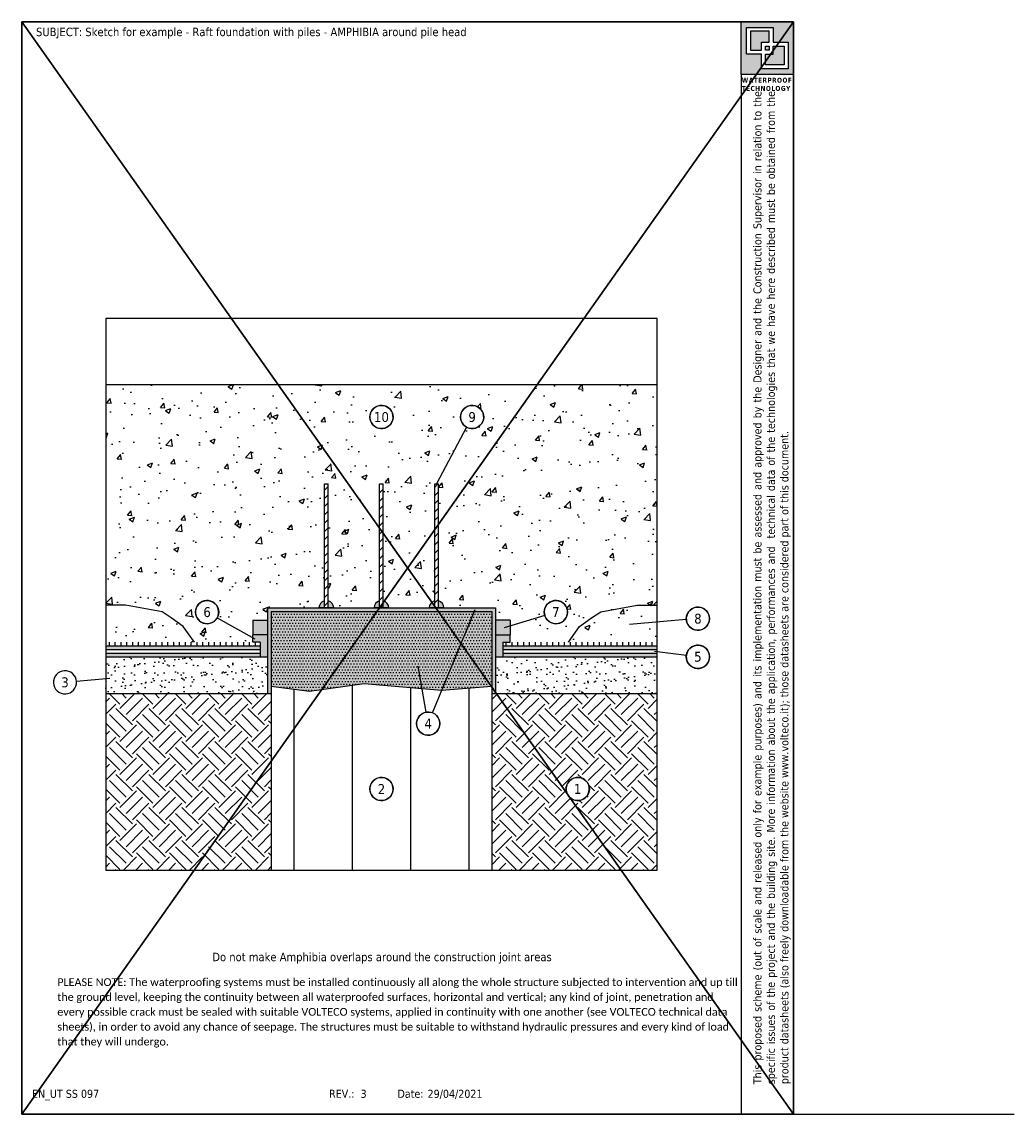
# Model space of a CAD drawing. Header units: millimetres. Extents: x 3188 to 3317, y 1506 to 1536.
# Tile 2 of 3: x 3242 to 3269, y 1506 to 1536. Entities that reach past the tile are written whole.
import ezdxf
from ezdxf.enums import TextEntityAlignment as Align

# ---------------------------------------------------------------- set-up
doc = ezdxf.new("R2010")
doc.units = ezdxf.units.MM
doc.linetypes.add('CONTINUA', pattern=[0])
doc.layers.add('0.4', color=7, linetype='CONTINUA', lineweight=30)
doc.layers.add('165', color=7, linetype='CONTINUA')
doc.layers.add('RISULTATO_HIDDEN_____3D_-_2D', color=7, linetype='CONTINUA')
doc.layers.add('contorno', color=6, linetype='Continuous', plot=False)
doc.layers.add('nascosto', color=7, linetype='Continuous', lineweight=25, plot=False)
doc.styles.add('tahoma', font='tahoma.ttf', dxfattribs={"height": 0.3})
pattern_1 = [(50, (-1211.8604, -1049.97), (1.45747735, -0.12751268), [0.1524, -1.6764]), (355, (-1211.8604, -1049.97), (-0.28194737, 1.52845476), [0.12192, -1.34112467]), (100.451445, (-1211.7389, -1049.9807), (1.17552998, 1.400942), [0.12952007, -1.42472196]), (46.1842, (-1211.8604, -1049.5636), (2.1686323, -0.3363386), [0.2286, -2.5146]), (96.635558, (-1211.6796, -1049.5917), (1.8992331, 1.979409), [0.1942802, -2.1370849]), (351.18415, (-1211.8604, -1049.5636), (1.8992331, 1.979409), [0.1828797, -2.0116779]), (21, (-1211.6572, -1049.6652), (1.21291513, -0.81812159), [0.1524, -1.6764]), (326, (-1211.6572, -1049.6652), (0.49441623, 1.47350373), [0.12192, -1.34112]), (71.451445, (-1211.5561, -1049.7334), (1.70733135, 0.65538215), [0.12952007, -1.4247195]), (37.5, (-1211.86035, -1049.97005), (0.024708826, 0.67644031), [0, -1.324864, 0, -1.36144, 0, -1.3462]), (7.5, (-1211.86035, -1049.97005), (0.5345573, 0.8014446), [0, -0.776224, 0, -1.294384, 0, -0.51308]), (327.5, (-1212.3135, -1049.97005), (1.08472476, -0.04582995), [0, -0.508, 0, -1.58496, 0, -2.10312]), (317.5, (-1212.5167, -1049.97), (1.18503345, 0.20341193), [0, -0.6604, 0, -1.052576, 0, -1.49352])]

msp = doc.modelspace()

# ---------------------------------------------------------------- hatches: boundary and pattern name
h = msp.add_hatch()
h.set_pattern_fill('AR-CONC', color=256, scale=0.008)
h.set_pattern_definition(pattern_1)
h.paths.add_polyline_path([(3250.326, 1523.419), (3250.426, 1523.419), (3250.426, 1520.242, -0.341999), (3250.576, 1520.048), (3251.676, 1520.048, -0.341999), (3251.826, 1520.242), (3251.826, 1523.419), (3251.926, 1523.419), (3251.926, 1520.242, -0.341999), (3252.076, 1520.048), (3253.176, 1520.048, -0.341999), (3253.326, 1520.242), (3253.326, 1523.419), (3253.376, 1523.419), (3254.193, 1524.959, -0.277474), (3254.025, 1525.238, -1.927188), (3254.448, 1524.94, -0.211032), (3254.193, 1524.959), (3253.376, 1523.419), (3253.426, 1523.419), (3253.426, 1520.242, -0.341999), (3253.576, 1520.048), (3254.976, 1520.048), (3254.976, 1519.718), (3255.376, 1519.718), (3255.376, 1519.553), (3256.318, 1519.841, -0.074258), (3256.305, 1519.934, -1.927188), (3256.727, 1519.636, -0.428135), (3256.318, 1519.841), (3255.376, 1519.553), (3255.376, 1519.318), (3255.376, 1519.318), (3255.376, 1519.118), (3256.961, 1519.118), (3257.267, 1519.544), (3257.594, 1519.777), (3257.841, 1519.945), (3258.836, 1520.118), (3259.376, 1520.118), (3259.376, 1526.118), (3251.876, 1526.118), (3251.876, 1525.554, -0.414214), (3252.192, 1525.238, -0.31675), (3251.982, 1524.94, -0.518891), (3251.56, 1525.238, -0.414214), (3251.876, 1525.554), (3251.876, 1526.118), (3244.376, 1526.118), (3244.376, 1520.118), (3244.915, 1520.118), (3245.91, 1519.945), (3246.158, 1519.777), (3246.484, 1519.544), (3246.79, 1519.118), (3248.376, 1519.118), (3248.376, 1519.235), (3247.406, 1519.779, -0.772315), (3246.815, 1519.934, -1.294808), (3247.406, 1519.779), (3248.376, 1519.235), (3248.376, 1519.318), (3248.376, 1519.718), (3248.776, 1519.718), (3248.776, 1520.048), (3250.176, 1520.048, -0.341999), (3250.326, 1520.242)])
h = msp.add_hatch()
h.set_pattern_fill('ANSI31', color=256, scale=0.05)
h.set_pattern_definition([(45, (-1125.64789, -1049.03923), (-0.1122532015, 0.1122532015), [])])
h.paths.add_polyline_path([(3250.426, 1523.419), (3250.326, 1523.419), (3250.326, 1520.048), (3250.426, 1520.048)])
h.paths.add_polyline_path([(3251.926, 1523.419), (3251.826, 1523.419), (3251.826, 1520.048), (3251.926, 1520.048)])
h.paths.add_polyline_path([(3253.426, 1523.419), (3253.326, 1523.419), (3253.326, 1520.048), (3253.426, 1520.048)])
h = msp.add_hatch()
h.set_pattern_fill('AR-CONC', color=256, scale=0.008)
h.set_pattern_definition(pattern_1)
h.paths.add_polyline_path([(3259.376, 1520.118), (3258.836, 1520.118), (3257.841, 1519.945), (3257.594, 1519.777), (3257.267, 1519.544), (3256.961, 1519.118), (3259.376, 1519.118)])
h.paths.add_polyline_path([(3246.484, 1519.544), (3246.158, 1519.777), (3245.91, 1519.945), (3244.915, 1520.118), (3244.376, 1520.118), (3244.376, 1519.118), (3246.79, 1519.118)])
h = msp.add_hatch(color=146)
h.dxf.hatch_style = 1
h.paths.add_polyline_path([(3254.976, 1520.048), (3248.776, 1520.048), (3248.776, 1517.718), (3248.876, 1517.718), (3248.876, 1519.948), (3254.876, 1519.948), (3254.876, 1517.718), (3254.976, 1517.718)])
at = {"true_color": 0xf8991e}
h = msp.add_hatch(color=30, dxfattribs=at)
h.dxf.hatch_style = 1
h.paths.add_polyline_path([(3250.326, 1520.242, 0.341999), (3250.176, 1520.048), (3250.326, 1520.048)])
h.paths.add_polyline_path([(3250.426, 1520.242), (3250.426, 1520.048), (3250.576, 1520.048, 0.341999)])
h.paths.add_polyline_path([(3251.826, 1520.242, 0.341999), (3251.676, 1520.048), (3251.826, 1520.048)])
h.paths.add_polyline_path([(3251.926, 1520.242), (3251.926, 1520.048), (3252.076, 1520.048, 0.341999)])
h.paths.add_polyline_path([(3253.326, 1520.242, 0.341999), (3253.176, 1520.048), (3253.326, 1520.048)])
h.paths.add_polyline_path([(3253.426, 1520.242), (3253.426, 1520.048), (3253.576, 1520.048, 0.341999)])
h = msp.add_hatch(color=253)
h.dxf.hatch_style = 1
h.paths.add_polyline_path([(3254.876, 1519.948), (3248.876, 1519.948), (3248.876, 1517.918), (3249.922, 1517.784), (3251.403, 1517.989), (3253.51, 1517.814), (3254.876, 1517.918)])
h = msp.add_hatch()
h.set_pattern_fill('DOTS', color=256, scale=0.05)
h.set_pattern_definition([(0, (-1125.64789, -1049.970045), (0.0396875, 0.079375), [0, -0.079375])])
h.paths.add_polyline_path([(3254.876, 1519.948), (3248.876, 1519.948), (3248.876, 1517.918), (3249.922, 1517.784), (3251.403, 1517.989), (3253.51, 1517.814), (3254.876, 1517.918)])
h = msp.add_hatch(color=1)
h.dxf.hatch_style = 1
h.paths.add_polyline_path([(3248.776, 1519.718), (3248.376, 1519.718), (3248.376, 1519.318), (3248.776, 1519.318)])
h.paths.add_polyline_path([(3255.376, 1519.718), (3254.976, 1519.718), (3254.976, 1519.318), (3255.376, 1519.318)])
h = msp.add_hatch(color=30, dxfattribs=at)
h.dxf.hatch_style = 1
h.paths.add_polyline_path([(3248.776, 1519.318), (3248.376, 1519.318), (3248.376, 1519.118), (3248.576, 1519.118), (3248.576, 1518.718), (3248.776, 1518.718)])
h.paths.add_polyline_path([(3255.376, 1519.318), (3254.976, 1519.318), (3254.976, 1518.718), (3255.176, 1518.718), (3255.176, 1519.118), (3255.376, 1519.118)])
h = msp.add_hatch()
h.set_pattern_fill('LINE', color=256, scale=0.05, angle=90)
h.set_pattern_definition([(90, (-986.21162, -1047.28296), (-0.15875, 1e-17), [])])
h.paths.add_polyline_path([(3255.176, 1519.118), (3255.176, 1519.018), (3259.376, 1519.018), (3259.376, 1519.118)])
h.paths.add_polyline_path([(3248.576, 1519.018), (3248.576, 1519.118), (3244.376, 1519.118), (3244.376, 1519.018)])
h = msp.add_hatch(color=4)
h.dxf.hatch_style = 1
h.paths.add_polyline_path([(3255.176, 1519.018), (3255.176, 1518.918), (3259.376, 1518.918), (3259.376, 1519.018)])
h.paths.add_polyline_path([(3255.176, 1518.818), (3255.176, 1518.718), (3259.376, 1518.718), (3259.376, 1518.818)])
h.paths.add_polyline_path([(3248.576, 1518.918), (3248.576, 1519.018), (3244.376, 1519.018), (3244.376, 1518.918)])
h.paths.add_polyline_path([(3248.576, 1518.718), (3248.576, 1518.818), (3244.376, 1518.818), (3244.376, 1518.718)])
h = msp.add_hatch()
h.set_pattern_fill('AR-SAND', color=256, scale=0.008)
h.set_pattern_definition([(37.5, (-986.21162, -1047.28296), (-0.01280025, 0.39153059), [0, -0.308864, 0, -0.34544, 0, -0.3302]), (7.5, (-986.2116, -1047.28296), (0.359618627, 0.57346008), [0, -0.166624, 0, -0.278384, 0, -0.10668]), (327.5, (-986.46156, -1047.28296), (0.632793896, 0.001149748), [0, -0.1016, 0, -0.36576, 0, -0.47752]), (317.5, (-986.46156, -1047.28296), (0.61084516, 0.17834346), [0, -0.0508, 0, -0.239776, 0, -0.27432])])
h.paths.add_polyline_path([(3248.776, 1517.718), (3248.776, 1518.718), (3244.376, 1518.718), (3244.376, 1517.718)])
h.paths.add_polyline_path([(3254.976, 1518.718), (3254.976, 1517.718), (3259.376, 1517.718), (3259.376, 1518.718)])
h = msp.add_hatch()
h.set_pattern_fill('LINE', color=256, scale=0.5, angle=90)
h.set_pattern_definition([(90, (-1125.6479, -1049.97), (-1.5875, 1e-16), [])])
h.paths.add_polyline_path([(3254.876, 1517.918), (3253.51, 1517.814), (3252.759, 1517.876), (3253.03, 1517.195, -0.530163), (3253.463, 1516.901, -0.31675), (3253.254, 1516.603, -0.518891), (3252.831, 1516.901, -0.307051), (3253.03, 1517.195), (3252.759, 1517.876), (3251.403, 1517.989), (3249.922, 1517.784), (3248.876, 1517.918), (3248.876, 1512.918), (3254.876, 1512.918)])
h.paths.add_polyline_path([(3251.982, 1514.826, -0.518891), (3251.56, 1515.124, -1.927188)], flags=16)
h.paths.add_polyline_path([(3251.705, 1514.917), (3252.046, 1514.917), (3252.046, 1515.33), (3251.705, 1515.33)], flags=8)
at = {"linetype": 'CONTINUA'}
h = msp.add_hatch(dxfattribs=at)
h.set_pattern_fill('EARTH', color=8, scale=0.1, angle=45, style=0)
h.set_pattern_definition([(45, (-1660.8168, -258.4179), (0, 0.89802561), [0.635, -0.635]), (45, (-1660.98517, -258.2495), (0, 0.89802561), [0.635, -0.635]), (45, (-1661.15355, -258.08115), (0, 0.89802561), [0.635, -0.635]), (135, (-1661.15355, -257.9689), (-0.89802561, 0), [0.635, -0.635]), (135, (-1660.98517, -257.8005), (-0.89802561, 0), [0.635, -0.635]), (135, (-1660.8168, -257.63213), (-0.89802561, 0), [0.635, -0.635])])
h.paths.add_polyline_path([(3259.376, 1517.718), (3254.876, 1517.718), (3254.876, 1512.918), (3259.376, 1512.918)])
h.paths.add_polyline_path([(3257.323, 1514.826, -0.518891), (3256.9, 1515.124, -1.927188)], flags=16)
h.paths.add_polyline_path([(3248.876, 1517.718), (3244.376, 1517.718), (3244.376, 1512.918), (3248.876, 1512.918)])
h.paths.add_polyline_path([(3257.047, 1514.92), (3257.385, 1514.92), (3257.385, 1515.327), (3257.047, 1515.327)], flags=8)
at = {"layer": '0.4'}
h = msp.add_hatch(color=252, dxfattribs=at)
h.dxf.hatch_style = 1
h.paths.add_polyline_path([(3263.091, 1535.983), (3261.661, 1535.983), (3261.661, 1534.552), (3263.091, 1534.552)])
h.paths.add_polyline_path([(3261.81, 1535.832), (3262.534, 1535.832), (3262.534, 1535.427), (3262.942, 1535.427), (3262.942, 1534.704), (3262.218, 1534.704), (3262.218, 1535.108), (3261.81, 1535.108)], flags=16)
h.paths.add_polyline_path([(3261.917, 1535.725), (3262.427, 1535.725), (3262.427, 1535.427), (3262.218, 1535.427), (3262.218, 1535.215), (3261.917, 1535.215)], flags=0)
h.paths.add_polyline_path([(3262.325, 1535.32), (3262.427, 1535.32), (3262.427, 1535.215), (3262.325, 1535.215)], flags=0)
h.paths.add_polyline_path([(3262.325, 1535.108), (3262.534, 1535.108), (3262.534, 1535.32), (3262.835, 1535.32), (3262.835, 1534.81), (3262.325, 1534.81)], flags=0)
h.paths.add_polyline_path([(3262.427, 1535.725), (3261.917, 1535.725), (3261.917, 1535.215), (3262.218, 1535.215), (3262.218, 1535.427), (3262.427, 1535.427)], flags=0)
h.paths.add_polyline_path([(3262.427, 1535.32), (3262.325, 1535.32), (3262.325, 1535.215), (3262.427, 1535.215)], flags=0)
h.paths.add_polyline_path([(3262.835, 1535.32), (3262.534, 1535.32), (3262.534, 1535.108), (3262.325, 1535.108), (3262.325, 1534.81), (3262.835, 1534.81)], flags=0)
h = msp.add_hatch(color=252, dxfattribs=at)
h.dxf.hatch_style = 1
h.paths.add_polyline_path([(3262.427, 1535.725), (3261.917, 1535.725), (3261.917, 1535.215), (3262.218, 1535.215), (3262.218, 1535.427), (3262.427, 1535.427)])
h.paths.add_polyline_path([(3262.427, 1535.32), (3262.325, 1535.32), (3262.325, 1535.215), (3262.427, 1535.215)], flags=17)
h.paths.add_polyline_path([(3262.835, 1535.32), (3262.534, 1535.32), (3262.534, 1535.108), (3262.325, 1535.108), (3262.325, 1534.81), (3262.835, 1534.81)])

# ---------------------------------------------------------------- linework, layer by layer
for p, q in [((3244.376, 1526.118), (3259.376, 1526.118)), ((3254.193, 1524.959), (3253.376, 1523.419)), ((3250.326, 1520.048), (3250.326, 1523.419)), ((3250.326, 1523.419), (3250.426, 1523.419)), ((3250.426, 1520.048), (3250.426, 1523.419)), ((3251.826, 1520.048), (3251.826, 1523.419)), ((3251.826, 1523.419), (3251.926, 1523.419)), ((3251.926, 1520.048), (3251.926, 1523.419)), ((3253.326, 1520.048), (3253.326, 1523.419)), ((3253.326, 1523.419), (3253.426, 1523.419)), ((3253.426, 1520.048), (3253.426, 1523.419)), ((3244.915, 1520.118), (3244.376, 1520.118)), ((3245.91, 1519.945), (3244.915, 1520.118)), ((3248.776, 1520.048), (3248.776, 1517.718)), ((3248.776, 1520.048), (3254.976, 1520.048)), ((3250.576, 1520.048), (3250.176, 1520.048)), ((3252.076, 1520.048), (3251.676, 1520.048)), ((3253.576, 1520.048), (3253.176, 1520.048)), ((3254.976, 1520.048), (3254.976, 1517.718)), ((3257.841, 1519.945), (3258.836, 1520.118)), ((3258.836, 1520.118), (3259.376, 1520.118)), ((3246.158, 1519.777), (3245.91, 1519.945)), ((3246.484, 1519.544), (3246.158, 1519.777)), ((3247.406, 1519.779), (3248.433, 1519.203)), ((3248.876, 1519.948), (3248.876, 1512.918)), ((3248.876, 1519.948), (3254.876, 1519.948)), ((3253.268, 1517.193), (3254.424, 1520.006)), ((3254.876, 1519.948), (3254.876, 1512.918)), ((3256.318, 1519.841), (3255.219, 1519.505)), ((3257.267, 1519.544), (3257.594, 1519.777)), ((3257.594, 1519.777), (3257.841, 1519.945)), ((3246.79, 1519.118), (3246.484, 1519.544)), ((3248.376, 1519.718), (3248.376, 1519.318)), ((3248.376, 1519.718), (3248.776, 1519.718)), ((3255.376, 1519.718), (3254.976, 1519.718)), ((3255.376, 1519.718), (3255.376, 1519.318)), ((3256.961, 1519.118), (3257.267, 1519.544)), ((3260.171, 1519.729), (3258.622, 1519.599)), ((3248.776, 1519.318), (3248.376, 1519.318)), ((3248.376, 1519.118), (3248.376, 1519.318)), ((3254.976, 1519.318), (3255.376, 1519.318)), ((3255.376, 1519.118), (3255.376, 1519.318)), ((3244.376, 1519.018), (3248.576, 1519.018)), ((3244.376, 1518.918), (3248.576, 1518.918)), ((3248.576, 1519.118), (3248.376, 1519.118)), ((3255.176, 1519.118), (3255.376, 1519.118)), ((3255.176, 1519.018), (3259.376, 1519.018)), ((3255.176, 1518.918), (3259.376, 1518.918)), ((3260.172, 1518.757), (3259.303, 1518.864)), ((3244.376, 1518.818), (3248.576, 1518.818)), ((3244.376, 1518.718), (3248.776, 1518.718)), ((3254.976, 1518.718), (3259.376, 1518.718)), ((3255.176, 1518.818), (3259.376, 1518.818)), ((3253.093, 1517.212), (3252.877, 1518.463)), ((3243.58, 1518.054), (3244.485, 1518.14)), ((3244.376, 1517.718), (3248.876, 1517.718)), ((3254.876, 1517.718), (3259.376, 1517.718)), ((3263.091, 1506.283), (3269.091, 1506.283))]:
    msp.add_line(p, q)
msp.add_lwpolyline([(3248.876, 1517.918), (3249.922, 1517.784), (3251.403, 1517.989), (3253.51, 1517.814), (3254.876, 1517.918)])
for centre in [(3251.876, 1525.238), (3254.342, 1525.238), (3247.131, 1519.934), (3256.621, 1519.934), (3260.486, 1519.755), (3260.486, 1518.718), (3253.147, 1516.901), (3251.876, 1515.124), (3257.216, 1515.124)]:
    msp.add_circle(centre, 0.316)
for centre, start, end in [((3250.376, 1520.048), 104.4775, 180), ((3250.376, 1520.048), 0, 75.5225), ((3251.876, 1520.048), 104.4775, 180), ((3251.876, 1520.048), 0, 75.5225), ((3253.376, 1520.048), 104.4775, 180), ((3253.376, 1520.048), 0, 75.5225)]:
    msp.add_arc(centre, 0.2, start, end)
at = {"layer": '165', "color": 7}
for p, q in [((3248.576, 1519.118), (3248.576, 1518.718)), ((3255.176, 1519.118), (3255.176, 1518.718))]:
    msp.add_line(p, q, dxfattribs=at)
at = {"layer": 'contorno', "color": 3}
msp.add_line((3261.661, 1534.552), (3261.661, 1506.283), dxfattribs=at)
for points in [[(3261.661, 1535.983), (3263.091, 1535.983), (3263.091, 1534.552), (3261.661, 1534.552)], [(3244.376, 1512.918), (3259.376, 1512.918), (3259.376, 1527.918), (3244.376, 1527.918)], [(3244.376, 1512.918), (3259.376, 1512.918), (3259.376, 1527.918), (3244.376, 1527.918)]]:
    msp.add_lwpolyline(points, close=True, dxfattribs=at)
at = {"layer": 'contorno', "color": 3, "linetype": 'CONTINUA'}
for points in [[(3262.534, 1535.427), (3262.942, 1535.427), (3262.942, 1534.704), (3262.218, 1534.704), (3262.218, 1535.108), (3261.81, 1535.108), (3261.81, 1535.832), (3262.534, 1535.832)], [(3262.427, 1535.427), (3262.427, 1535.725), (3261.917, 1535.725), (3261.917, 1535.215), (3262.218, 1535.215), (3262.218, 1535.427)], [(3262.325, 1535.215), (3262.325, 1535.32), (3262.427, 1535.32), (3262.427, 1535.215)], [(3262.325, 1535.108), (3262.534, 1535.108), (3262.534, 1535.32), (3262.835, 1535.32), (3262.835, 1534.81), (3262.325, 1534.81)]]:
    msp.add_lwpolyline(points, close=True, dxfattribs=at)
at = {"layer": 'nascosto', "color": 1, "linetype": 'CONTINUA', "lineweight": 30}
for p, q in [((3242.091, 1535.983), (3242.091, 1506.283)), ((3263.091, 1535.983), (3242.091, 1535.983)), ((3263.091, 1506.283), (3242.091, 1535.983)), ((3263.091, 1535.983), (3242.091, 1506.283)), ((3263.091, 1506.283), (3263.091, 1535.983)), ((3242.091, 1506.283), (3263.091, 1506.283))]:
    msp.add_line(p, q, dxfattribs=at)
at = {"layer": 'RISULTATO_HIDDEN_____3D_-_2D', "color": 7, "linetype": 'CONTINUA'}
for centre, start, end in [((3251.876, 1525.238), 289.6975, 289.0694), ((3254.342, 1525.238), 289.6975, 289.0694), ((3247.131, 1519.934), 250.9306, 250.3025), ((3256.621, 1519.934), 289.6975, 289.0694), ((3260.486, 1519.755), 289.6975, 289.0694), ((3260.486, 1518.718), 289.6975, 289.0694), ((3243.266, 1518.025), 250.9306, 250.3025), ((3253.147, 1516.901), 289.6975, 289.0694), ((3251.876, 1515.124), 289.6975, 289.0694), ((3257.216, 1515.124), 289.6975, 289.0694)]:
    msp.add_arc(centre, 0.316, start, end, dxfattribs=at)

# ---------------------------------------------------------------- texts
at = {"style": 'tahoma'}
for s, p in [('EN_UT SS 097', (3242.368, 1506.947)), ('REV.:', (3250.449, 1506.947)), (' 3', (3251.225, 1506.947)), ('Date:', (3252.312, 1506.947)), ('29/04/2021', (3253.13, 1506.947))]:
    msp.add_text(s, height=0.22, rotation=0.0017, dxfattribs=at).set_placement(p, align=Align.TOP_LEFT)
at = {"insert": (3242.478, 1535.824), "char_height": 0.23, "attachment_point": 1, "style": 'tahoma'}
msp.add_mtext_dynamic_manual_height_columns('\\pxa0.83333,sm1.15;SUBJECT: Sketch for example - Raft foundation with piles - AMPHIBIA around pile head', width=19.87543, gutter_width=0, heights=[2.721], dxfattribs=at)
at = {"color": 252, "insert": (3261.679, 1534.463), "char_height": 0.13409, "attachment_point": 1, "style": 'tahoma'}
msp.add_mtext_dynamic_manual_height_columns('{\\fTahoma|b1|i0|c0|p34;\\T1.1;WATERPROOF TECHNOLOGY}', width=1.63687, gutter_width=12.5, heights=[0], dxfattribs=at)
at = {"insert": (3261.995, 1507.097), "char_height": 0.22, "attachment_point": 1, "rotation": 90, "style": 'tahoma'}
msp.add_mtext_dynamic_manual_height_columns('\\pxqj;This proposed scheme (out of scale and released only for example purposes) and its implementation must be assessed and approved by the Designer and the Construction Supervisor in relation to the specific issues of the project and the building site. More information about the application, performances and  technical data of the technologies that we have here described must be obtained from the product datasheets (also freely downloadable from the website www.volteco.it); those datasheets are considered part of this document.', width=26.9233, gutter_width=0, heights=[3.545], dxfattribs=at)
at = {"insert": (3247.274, 1510.672), "char_height": 0.23, "width": 18.51096, "attachment_point": 1, "style": 'tahoma'}
msp.add_mtext('Do not make Amphibia overlaps around the construction joint areas', dxfattribs=at)
at = {"color": 1, "insert": (3243.056, 1509.978), "char_height": 0.23, "width": 18.5956, "attachment_point": 1, "style": 'tahoma'}
msp.add_mtext('\\pxa0.83333,sm1.15;{\\fCalibri|b0|i0|c0|p34;\\H0.91667x;\\C256;PLEASE NOTE: The waterproofing systems must be installed continuously all along the whole structure subjected to intervention and up till the ground level, keeping the continuity between all waterproofed surfaces, horizontal and vertical; any kind of joint, penetration and every possible crack must be sealed with suitable VOLTECO systems, applied in continuity with one another (see VOLTECO technical data sheets), in order to avoid any chance of seepage. The structures must be suitable to withstand hydraulic pressures and every kind of load that they will undergo.}', dxfattribs=at)
at = {"layer": 'RISULTATO_HIDDEN_____3D_-_2D', "color": 7, "style": 'tahoma'}
for s, p in [('10', (3251.876, 1525.238)), ('9', (3254.342, 1525.238)), ('6', (3247.131, 1519.934)), ('7', (3256.621, 1519.934)), ('8', (3260.486, 1519.755)), ('5', (3260.486, 1518.718)), ('3', (3243.266, 1518.025)), ('4', (3253.147, 1516.901)), ('2', (3251.876, 1515.124)), ('1', (3257.216, 1515.124))]:
    msp.add_text(s, height=0.27, dxfattribs=at).set_placement(p, align=Align.MIDDLE)

doc.saveas('drawing.dxf')
